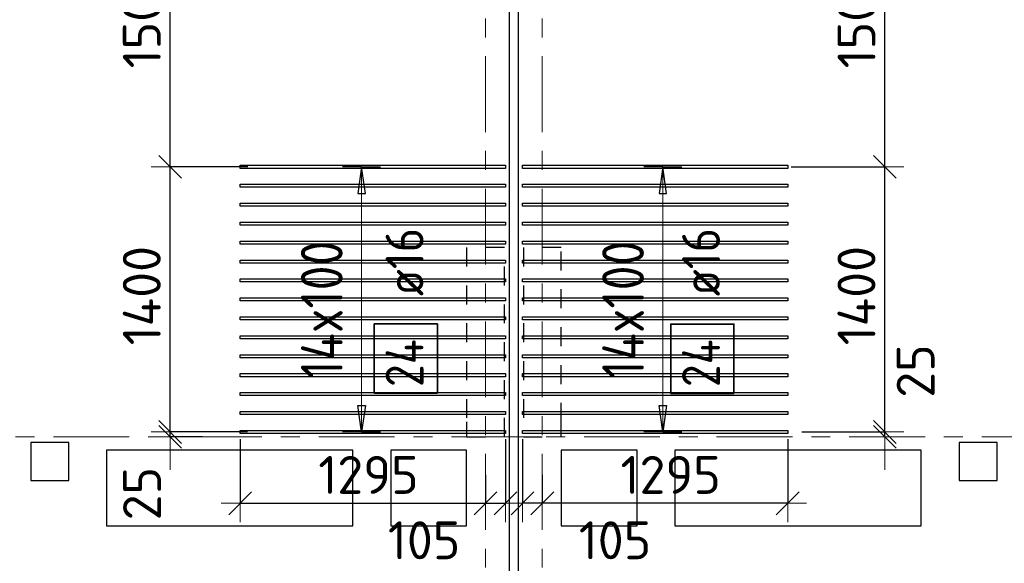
# Model space of a CAD drawing. Header units: metres. Extents: x -38 to 97, y -15 to 21.
# Tile 33 of 256: x 30.09 to 35.29, y 8.33 to 11.2. Entities that reach past the tile are written whole.
import ezdxf

# ---------------------------------------------------------------- set-up
doc = ezdxf.new("R2010")
doc.units = ezdxf.units.M
doc.header["$PDMODE"] = 65
for name, pattern in [('______11', [0.5, 0.4, -0.05, 0, -0.05]), ('______2', [0.0405, 0.03, -0.0105]), ('______5', [1.1, 0.8, -0.1, 0.1, -0.1])]:
    doc.linetypes.add(name, pattern=pattern)
for name, color, linetype, lineweight in [('XR$2$Осевая линия (1)', 7, '______5', 13), ('XR$6$Перекрытие (1)', 7, 'Continuous', 35), ('XR$6$Размерная линия (1)', 7, 'Continuous', 13)]:
    doc.layers.add(name, color=color, linetype=linetype, lineweight=lineweight)
doc.layers.add('XR$6$Арм.стержн.Доп. Арм верхн.зоны Х', color=7, linetype='Continuous', lineweight=35, true_color=0x8c8cff)
doc.layers.add('XR$7$Стена_ бетон несущ.', color=7, linetype='Continuous', lineweight=70, true_color=0xb4b496)
doc.styles.add('ISOCPEUR', font='txt')
doc.dimstyles.new('DIMSTYLE_3', dxfattribs={"dimtxt": 0.2, "dimasz": 0.2, "dimexe": 0, "dimexo": 0, "dimgap": 0.1, "dimtad": 2, "dimdec": 0, "dimlfac": 1000, "dimrnd": 5, "dimzin": 12, "dimdsep": 46, "dimtxsty": 'ISOCPEUR', "dimblk1": 'ALL_ML_STRICH', "dimblk2": 'ALL_ML_STRICH', "dimsah": 1, "dimcen": 0, "dimclrd": 7, "dimclre": 256, "dimclrt": 7, "dimadec": 0, "dimazin": 0, "dimtfac": 1, "dimtdec": 0, "dimtix": 1, "dimtmove": 2, "dimatfit": 3, "dimfxl": 0, "dimtzin": 0, "dimlwd": 0, "dimlwe": -3, "dimarcsym": 0})
doc.dimstyles.new('DIMSTYLE_36', dxfattribs={"dimtxt": 0.2, "dimasz": 0.2, "dimexe": 0, "dimexo": 0, "dimgap": 0.1, "dimtad": 2, "dimdec": 0, "dimlfac": 1000, "dimrnd": 5, "dimzin": 12, "dimdsep": 46, "dimtxsty": 'ISOCPEUR', "dimblk1": 'ALL_ML_STRICH', "dimblk2": 'ALL_ML_STRICH', "dimsah": 1, "dimcen": 0, "dimclrd": 7, "dimclre": 256, "dimclrt": 7, "dimadec": 0, "dimazin": 0, "dimtfac": 1, "dimtdec": 0, "dimtix": 1, "dimtmove": 2, "dimatfit": 3, "dimfxl": 0, "dimtvp": 1.2, "dimtzin": 0, "dimlwd": 0, "dimlwe": -3, "dimarcsym": 0})
doc.dimstyles.new('DIMSTYLE_37', dxfattribs={"dimtxt": 0.2, "dimasz": 0.2, "dimexe": 0, "dimexo": 0, "dimgap": 0.1, "dimtad": 0, "dimdec": 0, "dimlfac": 1000, "dimrnd": 5, "dimzin": 12, "dimdsep": 46, "dimtxsty": 'ISOCPEUR', "dimblk1": 'ALL_ML_STRICH', "dimblk2": 'ALL_ML_STRICH', "dimsah": 1, "dimcen": 0, "dimclrd": 7, "dimclre": 256, "dimclrt": 7, "dimadec": 0, "dimazin": 0, "dimtfac": 1, "dimtdec": 0, "dimtix": 1, "dimtmove": 2, "dimatfit": 3, "dimfxl": 0, "dimtvp": 1.2, "dimtzin": 0, "dimlwd": 0, "dimlwe": -3, "dimarcsym": 0})

# ---------------------------------------------------------------- blocks, each defined once
blk = doc.blocks.new('ALL_ML_STRICH')
at = {"color": 0, "linetype": 'ByBlock', "lineweight": -2}
for p, q in [((-0.3, -0.3), (0.3, 0.3)), ((0, -0.5), (0, 0.5)), ((-1, 0), (0.5, 0))]:
    blk.add_line(p, q, dxfattribs=at)
blk = doc.blocks.new('*D975')
at = {"layer": 'DEFPOINTS', "color": 7, "linetype": 'Continuous', "lineweight": 13, "transparency": 33554687}
for p in [(31.255, 9.0083), (32.55, 8.8195), (31.255, 8.6495)]:
    blk.add_point(p, dxfattribs=at)
at = {"layer": 'XR$6$Размерная линия (1)', "color": 9, "linetype": 'Continuous', "lineweight": -2, "true_color": 0xc7c7c7, "transparency": 33554687}
for p, q in [((31.255, 8.9883), (31.255, 8.6495)), ((32.55, 8.7995), (32.55, 8.6495))]:
    blk.add_line(p, q, dxfattribs=at)
at = {"layer": 'XR$6$Размерная линия (1)', "color": 7, "linetype": 'Continuous', "lineweight": -2, "transparency": 33554687}
blk.add_line((31.255, 8.6495), (32.55, 8.6495), dxfattribs=at)
at = {"layer": 'XR$6$Размерная линия (1)', "color": 7, "linetype": 'Continuous', "lineweight": 13, "transparency": 33554687, "xscale": 0.2, "yscale": 0.2, "zscale": 0.2, "rotation": 180}
blk.add_blockref('ALL_ML_STRICH', (31.255, 8.6495), dxfattribs=at)
at = {"layer": 'XR$6$Размерная линия (1)', "color": 7, "linetype": 'Continuous', "lineweight": 13, "transparency": 33554687, "xscale": 0.2, "yscale": 0.2, "zscale": 0.2}
blk.add_blockref('ALL_ML_STRICH', (32.55, 8.6495), dxfattribs=at)
at = {"layer": 'XR$6$Размерная линия (1)', "color": 7, "linetype": 'Continuous', "lineweight": 13, "transparency": 33554687, "insert": (31.9325, 8.7995), "char_height": 0.2, "width": 0.8, "attachment_point": 5, "style": 'ISOCPEUR'}
blk.add_mtext('\\A1;{1295}', dxfattribs=at)
blk = doc.blocks.new('*D976')
at = {"layer": 'DEFPOINTS', "color": 7, "linetype": 'Continuous', "lineweight": 13, "transparency": 33554687}
for p in [(32.655, 9.0083), (32.55, 8.8195), (32.55, 8.6495)]:
    blk.add_point(p, dxfattribs=at)
at = {"layer": 'XR$6$Размерная линия (1)', "color": 9, "linetype": 'Continuous', "lineweight": -2, "true_color": 0xc7c7c7, "transparency": 33554687}
for p, q in [((32.655, 8.9883), (32.655, 8.6495)), ((32.55, 8.7995), (32.55, 8.6495))]:
    blk.add_line(p, q, dxfattribs=at)
at = {"layer": 'XR$6$Размерная линия (1)', "color": 7, "linetype": 'Continuous', "lineweight": -2, "transparency": 33554687}
blk.add_line((32.55, 8.6495), (32.655, 8.6495), dxfattribs=at)
at = {"layer": 'XR$6$Размерная линия (1)', "color": 7, "linetype": 'Continuous', "lineweight": 13, "transparency": 33554687, "xscale": 0.2, "yscale": 0.2, "zscale": 0.2, "rotation": 180}
blk.add_blockref('ALL_ML_STRICH', (32.55, 8.6495), dxfattribs=at)
at = {"layer": 'XR$6$Размерная линия (1)', "color": 7, "linetype": 'Continuous', "lineweight": 13, "transparency": 33554687, "xscale": 0.2, "yscale": 0.2, "zscale": 0.2}
blk.add_blockref('ALL_ML_STRICH', (32.655, 8.6495), dxfattribs=at)
at = {"layer": 'XR$6$Размерная линия (1)', "color": 7, "linetype": 'Continuous', "lineweight": 13, "transparency": 33554687, "insert": (32.2262, 8.4543), "char_height": 0.2, "width": 0.6, "attachment_point": 5, "style": 'ISOCPEUR'}
blk.add_mtext('\\A1;{105}', dxfattribs=at)
blk = doc.blocks.new('*D998')
at = {"layer": 'DEFPOINTS', "color": 7, "linetype": 'Continuous', "lineweight": 13, "transparency": 33554687}
for p in [(34.145, 9.0083), (32.85, 8.8195), (34.145, 8.6495)]:
    blk.add_point(p, dxfattribs=at)
at = {"layer": 'XR$6$Размерная линия (1)', "color": 9, "linetype": 'Continuous', "lineweight": -2, "true_color": 0xc7c7c7, "transparency": 33554687}
for p, q in [((34.145, 8.9883), (34.145, 8.6495)), ((32.85, 8.7995), (32.85, 8.6495))]:
    blk.add_line(p, q, dxfattribs=at)
at = {"layer": 'XR$6$Размерная линия (1)', "color": 7, "linetype": 'Continuous', "lineweight": -2, "transparency": 33554687}
blk.add_line((34.145, 8.6495), (32.85, 8.6495), dxfattribs=at)
at = {"layer": 'XR$6$Размерная линия (1)', "color": 7, "linetype": 'Continuous', "lineweight": 13, "transparency": 33554687, "xscale": 0.2, "yscale": 0.2, "zscale": 0.2}
for p, rotation in [((32.85, 8.6495), 180), ((34.145, 8.6495), 360)]:
    blk.add_blockref('ALL_ML_STRICH', p, dxfattribs=dict(at, rotation=rotation))
at = {"layer": 'XR$6$Размерная линия (1)', "color": 7, "linetype": 'Continuous', "lineweight": 13, "transparency": 33554687, "insert": (33.5275, 8.7995), "char_height": 0.2, "width": 0.8, "attachment_point": 5, "style": 'ISOCPEUR'}
blk.add_mtext('\\A1;{1295}', dxfattribs=at)
blk = doc.blocks.new('*D999')
at = {"layer": 'DEFPOINTS', "color": 7, "linetype": 'Continuous', "lineweight": 13, "transparency": 33554687}
for p in [(32.745, 9.0083), (32.85, 8.8195), (32.85, 8.6495)]:
    blk.add_point(p, dxfattribs=at)
at = {"layer": 'XR$6$Размерная линия (1)', "color": 9, "linetype": 'Continuous', "lineweight": -2, "true_color": 0xc7c7c7, "transparency": 33554687}
for p, q in [((32.745, 8.9883), (32.745, 8.6495)), ((32.85, 8.7995), (32.85, 8.6495))]:
    blk.add_line(p, q, dxfattribs=at)
at = {"layer": 'XR$6$Размерная линия (1)', "color": 7, "linetype": 'Continuous', "lineweight": -2, "transparency": 33554687}
blk.add_line((32.85, 8.6495), (32.745, 8.6495), dxfattribs=at)
at = {"layer": 'XR$6$Размерная линия (1)', "color": 7, "linetype": 'Continuous', "lineweight": 13, "transparency": 33554687, "xscale": 0.2, "yscale": 0.2, "zscale": 0.2}
for p, rotation in [((32.745, 8.6495), 180), ((32.85, 8.6495), 360)]:
    blk.add_blockref('ALL_ML_STRICH', p, dxfattribs=dict(at, rotation=rotation))
at = {"layer": 'XR$6$Размерная линия (1)', "color": 7, "linetype": 'Continuous', "lineweight": 13, "transparency": 33554687, "insert": (33.2338, 8.4543), "char_height": 0.2, "width": 0.6, "attachment_point": 5, "style": 'ISOCPEUR'}
blk.add_mtext('\\A1;{105}', dxfattribs=at)
blk = doc.blocks.new('*D1104')
at = {"layer": 'DEFPOINTS', "color": 7, "linetype": 'Continuous', "lineweight": 13, "transparency": 33554687}
for p in [(30.8857, 9), (31.0772, 9), (31.3139, 9.0262)]:
    blk.add_point(p, dxfattribs=at)
at = {"layer": 'XR$6$Размерная линия (1)', "color": 9, "linetype": 'Continuous', "lineweight": -2, "true_color": 0xc7c7c7, "transparency": 33554687}
for p, q in [((31.2939, 9.0262), (30.8857, 9.0262)), ((31.0572, 9), (30.8857, 9))]:
    blk.add_line(p, q, dxfattribs=at)
at = {"layer": 'XR$6$Размерная линия (1)', "color": 7, "linetype": 'Continuous', "lineweight": -2, "transparency": 33554687}
blk.add_line((30.8857, 9), (30.8857, 9.0262), dxfattribs=at)
at = {"layer": 'XR$6$Размерная линия (1)', "color": 7, "linetype": 'Continuous', "lineweight": 13, "transparency": 33554687, "xscale": 0.2, "yscale": 0.2, "zscale": 0.2}
for p, rotation in [((30.8857, 9), 270), ((30.8857, 9.0262), 90)]:
    blk.add_blockref('ALL_ML_STRICH', p, dxfattribs=dict(at, rotation=rotation))
at = {"layer": 'XR$6$Размерная линия (1)', "color": 7, "linetype": 'Continuous', "lineweight": 13, "transparency": 33554687, "insert": (30.7372, 8.7006), "char_height": 0.2, "width": 0.4, "attachment_point": 5, "rotation": 90, "style": 'ISOCPEUR'}
blk.add_mtext('\\A1;{25}', dxfattribs=at)
blk = doc.blocks.new('*D1105')
at = {"layer": 'DEFPOINTS', "color": 7, "linetype": 'Continuous', "lineweight": 13, "transparency": 33554687}
for p in [(31.3153, 10.4262), (30.8857, 9.0262), (31.3139, 9.0262)]:
    blk.add_point(p, dxfattribs=at)
at = {"layer": 'XR$6$Размерная линия (1)', "color": 9, "linetype": 'Continuous', "lineweight": -2, "true_color": 0xc7c7c7, "transparency": 33554687}
for p, q in [((31.2953, 10.4262), (30.8857, 10.4262)), ((31.2939, 9.0262), (30.8857, 9.0262))]:
    blk.add_line(p, q, dxfattribs=at)
at = {"layer": 'XR$6$Размерная линия (1)', "color": 7, "linetype": 'Continuous', "lineweight": -2, "transparency": 33554687}
blk.add_line((30.8857, 9.0262), (30.8857, 10.4262), dxfattribs=at)
at = {"layer": 'XR$6$Размерная линия (1)', "color": 7, "linetype": 'Continuous', "lineweight": 13, "transparency": 33554687, "xscale": 0.2, "yscale": 0.2, "zscale": 0.2}
for p, rotation in [((30.8857, 10.4262), 90), ((30.8857, 9.0262), 270)]:
    blk.add_blockref('ALL_ML_STRICH', p, dxfattribs=dict(at, rotation=rotation))
at = {"layer": 'XR$6$Размерная линия (1)', "color": 7, "linetype": 'Continuous', "lineweight": 13, "transparency": 33554687, "insert": (30.7357, 9.7462), "char_height": 0.2, "width": 0.8, "attachment_point": 5, "rotation": 90, "style": 'ISOCPEUR'}
blk.add_mtext('\\A1;{1400}', dxfattribs=at)
blk = doc.blocks.new('*D1106')
at = {"layer": 'DEFPOINTS', "color": 7, "linetype": 'Continuous', "lineweight": 13, "transparency": 33554687}
for p in [(31.3429, 11.9262), (30.8857, 10.4262), (31.3153, 10.4262)]:
    blk.add_point(p, dxfattribs=at)
at = {"layer": 'XR$6$Размерная линия (1)', "color": 9, "linetype": 'Continuous', "lineweight": -2, "true_color": 0xc7c7c7, "transparency": 33554687}
for p, q in [((31.3229, 11.9262), (30.8857, 11.9262)), ((31.2953, 10.4262), (30.8857, 10.4262))]:
    blk.add_line(p, q, dxfattribs=at)
at = {"layer": 'XR$6$Размерная линия (1)', "color": 7, "linetype": 'Continuous', "lineweight": -2, "transparency": 33554687}
blk.add_line((30.8857, 10.4262), (30.8857, 11.9262), dxfattribs=at)
at = {"layer": 'XR$6$Размерная линия (1)', "color": 7, "linetype": 'Continuous', "lineweight": 13, "transparency": 33554687, "xscale": 0.2, "yscale": 0.2, "zscale": 0.2}
for p, rotation in [((30.8857, 11.9262), 90), ((30.8857, 10.4262), 270)]:
    blk.add_blockref('ALL_ML_STRICH', p, dxfattribs=dict(at, rotation=rotation))
at = {"layer": 'XR$6$Размерная линия (1)', "color": 7, "linetype": 'Continuous', "lineweight": 13, "transparency": 33554687, "insert": (30.7357, 11.2062), "char_height": 0.2, "width": 0.8, "attachment_point": 5, "rotation": 90, "style": 'ISOCPEUR'}
blk.add_mtext('\\A1;{1500}', dxfattribs=at)
blk = doc.blocks.new('*D1301')
at = {"layer": 'DEFPOINTS', "color": 7, "linetype": 'Continuous', "lineweight": 13, "transparency": 33554687}
for p in [(34.1205, 9.0262), (34.6581, 9), (34.7202, 9)]:
    blk.add_point(p, dxfattribs=at)
at = {"layer": 'XR$6$Размерная линия (1)', "color": 9, "linetype": 'Continuous', "lineweight": -2, "true_color": 0xc7c7c7, "transparency": 33554687}
for p, q in [((34.2205, 9.0262), (34.6581, 9.0262)), ((34.6581, 9), (34.6581, 9))]:
    blk.add_line(p, q, dxfattribs=at)
at = {"layer": 'XR$6$Размерная линия (1)', "color": 7, "linetype": 'Continuous', "lineweight": -2, "transparency": 33554687}
blk.add_line((34.6581, 9), (34.6581, 9.0262), dxfattribs=at)
at = {"layer": 'XR$6$Размерная линия (1)', "color": 7, "linetype": 'Continuous', "lineweight": 13, "transparency": 33554687, "xscale": 0.2, "yscale": 0.2, "zscale": 0.2}
for p, rotation in [((34.6581, 9), 270), ((34.6581, 9.0262), 90)]:
    blk.add_blockref('ALL_ML_STRICH', p, dxfattribs=dict(at, rotation=rotation))
at = {"layer": 'XR$6$Размерная линия (1)', "color": 7, "linetype": 'Continuous', "lineweight": 13, "transparency": 33554687, "insert": (34.8204, 9.3481), "char_height": 0.2, "width": 0.4, "attachment_point": 5, "rotation": 90, "style": 'ISOCPEUR'}
blk.add_mtext('\\A1;{25}', dxfattribs=at)
blk = doc.blocks.new('*D1302')
at = {"layer": 'DEFPOINTS', "color": 7, "linetype": 'Continuous', "lineweight": 13, "transparency": 33554687}
for p in [(34.0627, 10.4262), (34.1205, 9.0262), (34.6581, 9.0262)]:
    blk.add_point(p, dxfattribs=at)
at = {"layer": 'XR$6$Размерная линия (1)', "color": 9, "linetype": 'Continuous', "lineweight": -2, "true_color": 0xc7c7c7, "transparency": 33554687}
for p, q in [((34.1627, 10.4262), (34.6581, 10.4262)), ((34.2205, 9.0262), (34.6581, 9.0262))]:
    blk.add_line(p, q, dxfattribs=at)
at = {"layer": 'XR$6$Размерная линия (1)', "color": 7, "linetype": 'Continuous', "lineweight": -2, "transparency": 33554687}
blk.add_line((34.6581, 9.0262), (34.6581, 10.4262), dxfattribs=at)
at = {"layer": 'XR$6$Размерная линия (1)', "color": 7, "linetype": 'Continuous', "lineweight": 13, "transparency": 33554687, "xscale": 0.2, "yscale": 0.2, "zscale": 0.2}
for p, rotation in [((34.6581, 10.4262), 90), ((34.6581, 9.0262), 270)]:
    blk.add_blockref('ALL_ML_STRICH', p, dxfattribs=dict(at, rotation=rotation))
at = {"layer": 'XR$6$Размерная линия (1)', "color": 7, "linetype": 'Continuous', "lineweight": 13, "transparency": 33554687, "insert": (34.5081, 9.7462), "char_height": 0.2, "width": 0.8, "attachment_point": 5, "rotation": 90, "style": 'ISOCPEUR'}
blk.add_mtext('\\A1;{1400}', dxfattribs=at)
blk = doc.blocks.new('*D1303')
at = {"layer": 'DEFPOINTS', "color": 7, "linetype": 'Continuous', "lineweight": 13, "transparency": 33554687}
for p in [(34.0235, 11.9262), (34.0627, 10.4262), (34.6581, 10.4262)]:
    blk.add_point(p, dxfattribs=at)
at = {"layer": 'XR$6$Размерная линия (1)', "color": 9, "linetype": 'Continuous', "lineweight": -2, "true_color": 0xc7c7c7, "transparency": 33554687}
for p, q in [((34.1235, 11.9262), (34.6581, 11.9262)), ((34.1627, 10.4262), (34.6581, 10.4262))]:
    blk.add_line(p, q, dxfattribs=at)
at = {"layer": 'XR$6$Размерная линия (1)', "color": 7, "linetype": 'Continuous', "lineweight": -2, "transparency": 33554687}
blk.add_line((34.6581, 10.4262), (34.6581, 11.9262), dxfattribs=at)
at = {"layer": 'XR$6$Размерная линия (1)', "color": 7, "linetype": 'Continuous', "lineweight": 13, "transparency": 33554687, "xscale": 0.2, "yscale": 0.2, "zscale": 0.2}
for p, rotation in [((34.6581, 11.9262), 90), ((34.6581, 10.4262), 270)]:
    blk.add_blockref('ALL_ML_STRICH', p, dxfattribs=dict(at, rotation=rotation))
at = {"layer": 'XR$6$Размерная линия (1)', "color": 7, "linetype": 'Continuous', "lineweight": 13, "transparency": 33554687, "insert": (34.5081, 11.2062), "char_height": 0.2, "width": 0.8, "attachment_point": 5, "rotation": 90, "style": 'ISOCPEUR'}
blk.add_mtext('\\A1;{1500}', dxfattribs=at)

msp = doc.modelspace()

# ---------------------------------------------------------------- linework, layer by layer
at = {"layer": 'XR$2$Осевая линия (1)', "color": 253, "linetype": '______11', "lineweight": 13, "true_color": 0xa0a0a0, "transparency": 33554687}
for p, q in [((32.55, -3.39), (32.55, 19.78)), ((32.85, -3.39), (32.85, 19.78)), ((-2.63, 9), (62.6, 9))]:
    msp.add_line(p, q, dxfattribs=at)
at = {"layer": 'XR$6$Арм.стержн.Доп. Арм верхн.зоны Х', "color": 253, "linetype": 'Continuous', "lineweight": -3, "true_color": 0xa0a0a0, "transparency": 33554687}
for p, q in [((31.896, 10.4262), (31.796, 10.4262)), ((31.896, 10.4262), (31.996, 10.4262)), ((33.4862, 10.4262), (33.3862, 10.4262)), ((33.4862, 10.4262), (33.5862, 10.4262)), ((31.896, 9.0262), (31.796, 9.0262)), ((31.896, 9.0262), (31.996, 9.0262)), ((33.4862, 9.0262), (33.3862, 9.0262)), ((33.4862, 9.0262), (33.5862, 9.0262))]:
    msp.add_line(p, q, dxfattribs=at)
at = {"layer": 'XR$6$Арм.стержн.Доп. Арм верхн.зоны Х', "color": 7, "linetype": 'Continuous', "lineweight": 25, "transparency": 33554687}
for p, q in [((31.896, 10.4262), (31.876, 10.2862)), ((31.916, 10.2862), (31.896, 10.4262)), ((33.4862, 10.4262), (33.4662, 10.2862)), ((33.5062, 10.2862), (33.4862, 10.4262)), ((31.876, 10.2862), (31.916, 10.2862)), ((33.4662, 10.2862), (33.5062, 10.2862)), ((31.896, 9.0262), (31.876, 9.1662)), ((31.876, 9.1662), (31.916, 9.1662)), ((31.916, 9.1662), (31.896, 9.0262)), ((33.4862, 9.0262), (33.4662, 9.1662)), ((33.4662, 9.1662), (33.5062, 9.1662)), ((33.5062, 9.1662), (33.4862, 9.0262))]:
    msp.add_line(p, q, dxfattribs=at)
at = {"layer": 'XR$6$Арм.стержн.Доп. Арм верхн.зоны Х', "color": 7, "linetype": 'Continuous', "lineweight": 13, "transparency": 33554687}
for p, q in [((31.896, 10.4262), (31.896, 10.4262)), ((31.896, 9.0262), (31.896, 10.4262)), ((33.4862, 10.4262), (33.4862, 10.4262)), ((33.4862, 9.0262), (33.4862, 10.4262)), ((31.896, 9.0262), (31.896, 9.0262)), ((33.4862, 9.0262), (33.4862, 9.0262))]:
    msp.add_line(p, q, dxfattribs=at)
at = {"layer": 'XR$6$Арм.стержн.Доп. Арм верхн.зоны Х', "color": 7, "linetype": 'Continuous', "lineweight": 25, "transparency": 33554687}
for points in [[(32.655, 10.4182), (31.255, 10.4182), (31.255, 10.4342), (32.655, 10.4342), (32.655, 10.4182)], [(32.745, 10.4342), (34.145, 10.4342), (34.145, 10.4182), (32.745, 10.4182), (32.745, 10.4342)], [(32.655, 10.3182), (31.255, 10.3182), (31.255, 10.3342), (32.655, 10.3342), (32.655, 10.3182)], [(32.745, 10.3342), (34.145, 10.3342), (34.145, 10.3182), (32.745, 10.3182), (32.745, 10.3342)], [(32.655, 10.2182), (31.255, 10.2182), (31.255, 10.2342), (32.655, 10.2342), (32.655, 10.2182)], [(32.745, 10.2342), (34.145, 10.2342), (34.145, 10.2182), (32.745, 10.2182), (32.745, 10.2342)], [(32.655, 10.1182), (31.255, 10.1182), (31.255, 10.1342), (32.655, 10.1342), (32.655, 10.1182)], [(32.745, 10.1342), (34.145, 10.1342), (34.145, 10.1182), (32.745, 10.1182), (32.745, 10.1342)], [(32.655, 10.0182), (31.255, 10.0182), (31.255, 10.0342), (32.655, 10.0342), (32.655, 10.0182)], [(32.745, 10.0342), (34.145, 10.0342), (34.145, 10.0182), (32.745, 10.0182), (32.745, 10.0342)], [(32.655, 9.9182), (31.255, 9.9182), (31.255, 9.9342), (32.655, 9.9342), (32.655, 9.9182)], [(32.745, 9.9342), (34.145, 9.9342), (34.145, 9.9182), (32.745, 9.9182), (32.745, 9.9342)], [(32.655, 9.8182), (31.255, 9.8182), (31.255, 9.8342), (32.655, 9.8342), (32.655, 9.8182)], [(32.745, 9.8342), (34.145, 9.8342), (34.145, 9.8182), (32.745, 9.8182), (32.745, 9.8342)], [(32.655, 9.7182), (31.255, 9.7182), (31.255, 9.7342), (32.655, 9.7342), (32.655, 9.7182)], [(32.745, 9.7342), (34.145, 9.7342), (34.145, 9.7182), (32.745, 9.7182), (32.745, 9.7342)], [(32.655, 9.6182), (31.255, 9.6182), (31.255, 9.6342), (32.655, 9.6342), (32.655, 9.6182)], [(32.745, 9.6342), (34.145, 9.6342), (34.145, 9.6182), (32.745, 9.6182), (32.745, 9.6342)], [(32.655, 9.5182), (31.255, 9.5182), (31.255, 9.5342), (32.655, 9.5342), (32.655, 9.5182)], [(32.745, 9.5342), (34.145, 9.5342), (34.145, 9.5182), (32.745, 9.5182), (32.745, 9.5342)], [(32.655, 9.4182), (31.255, 9.4182), (31.255, 9.4342), (32.655, 9.4342), (32.655, 9.4182)], [(32.745, 9.4342), (34.145, 9.4342), (34.145, 9.4182), (32.745, 9.4182), (32.745, 9.4342)], [(32.655, 9.3182), (31.255, 9.3182), (31.255, 9.3342), (32.655, 9.3342), (32.655, 9.3182)], [(32.745, 9.3342), (34.145, 9.3342), (34.145, 9.3182), (32.745, 9.3182), (32.745, 9.3342)], [(32.655, 9.2182), (31.255, 9.2182), (31.255, 9.2342), (32.655, 9.2342), (32.655, 9.2182)], [(32.745, 9.2342), (34.145, 9.2342), (34.145, 9.2182), (32.745, 9.2182), (32.745, 9.2342)], [(32.655, 9.1182), (31.255, 9.1182), (31.255, 9.1342), (32.655, 9.1342), (32.655, 9.1182)], [(32.745, 9.1342), (34.145, 9.1342), (34.145, 9.1182), (32.745, 9.1182), (32.745, 9.1342)], [(32.655, 9.0182), (31.255, 9.0182), (31.255, 9.0342), (32.655, 9.0342), (32.655, 9.0182)], [(32.745, 9.0342), (34.145, 9.0342), (34.145, 9.0182), (32.745, 9.0182), (32.745, 9.0342)]]:
    msp.add_lwpolyline(points, dxfattribs=at)
at = {"layer": 'XR$6$Арм.стержн.Доп. Арм верхн.зоны Х', "color": 7, "linetype": 'Continuous', "lineweight": 35, "transparency": 33554687}
for points in [[(32.2962, 9.2303), (32.2962, 9.5969), (31.9629, 9.5969), (31.9629, 9.2303), (32.2962, 9.2303)], [(33.8611, 9.2296), (33.8611, 9.5963), (33.5278, 9.5963), (33.5278, 9.2296), (33.8611, 9.2296)]]:
    msp.add_lwpolyline(points, dxfattribs=at)
at = {"layer": 'XR$6$Перекрытие (1)', "color": 7, "linetype": 'Continuous', "lineweight": 25, "transparency": 33554687}
for p, q in [((32.675, 16.6502), (32.675, -0.25)), ((32.725, -0.2498), (32.725, 16.4002)), ((30.15, 8.9702), (30.15, 8.7702)), ((30.35, 8.9702), (30.15, 8.9702)), ((30.35, 8.7702), (30.35, 8.9702)), ((35.05, 8.9702), (35.05, 8.7702)), ((35.25, 8.9702), (35.05, 8.9702)), ((35.25, 8.7702), (35.25, 8.9702)), ((30.55, 8.9302), (30.55, 8.5302)), ((31.85, 8.9302), (30.55, 8.9302)), ((31.85, 8.5302), (31.85, 8.9302)), ((32.0501, 8.9302), (32.0501, 8.5302)), ((32.4501, 8.9302), (32.0501, 8.9302)), ((32.4501, 8.5302), (32.4501, 8.9302)), ((32.95, 8.9302), (32.95, 8.5302)), ((33.35, 8.9302), (32.95, 8.9302)), ((33.35, 8.5302), (33.35, 8.9302)), ((33.55, 8.9302), (33.55, 8.5302)), ((34.85, 8.9302), (33.55, 8.9302)), ((34.85, 8.5302), (34.85, 8.9302)), ((30.15, 8.7702), (30.35, 8.7702)), ((35.05, 8.7702), (35.25, 8.7702)), ((30.55, 8.5302), (31.85, 8.5302)), ((32.0501, 8.5302), (32.4501, 8.5302)), ((32.95, 8.5302), (33.35, 8.5302)), ((33.55, 8.5302), (34.85, 8.5302))]:
    msp.add_line(p, q, dxfattribs=at)
at = {"layer": 'XR$7$Стена_ бетон несущ.', "color": 253, "linetype": '______2', "lineweight": -3, "true_color": 0xa0a0a0, "transparency": 33554687}
for p, q in [((32.45, 10), (32.45, 9.08)), ((32.65, 10), (32.45, 10)), ((32.65, 9), (32.65, 10)), ((32.95, 10), (32.75, 10)), ((32.75, 10), (32.75, 9)), ((32.95, 9.0795), (32.95, 10)), ((32.45, 9.08), (32.45, 9)), ((32.95, 9), (32.95, 9.0795)), ((32.45, 9), (32.65, 9)), ((32.75, 9), (32.95, 9))]:
    msp.add_line(p, q, dxfattribs=at)

# ---------------------------------------------------------------- texts
at = {"layer": 'XR$6$Арм.стержн.Доп. Арм верхн.зоны Х', "color": 7, "linetype": 'Continuous', "lineweight": 13, "transparency": 33554687, "char_height": 0.22, "width": 0.952835, "attachment_point": 7, "rotation": 90, "style": 'ISOCPEUR'}
for insert in [(31.796, 9.3082), (33.3862, 9.3082)]:
    msp.add_mtext('\\W0.87;14x100', dxfattribs=dict(at, insert=insert))
at = {"layer": 'XR$6$Арм.стержн.Доп. Арм верхн.зоны Х', "color": 7, "linetype": 'Continuous', "lineweight": 25, "transparency": 33554687, "char_height": 0.2, "attachment_point": 7, "rotation": 90, "style": 'ISOCPEUR'}
for s, insert, width in [('\\W0.89; ø16 ', (32.2229, 9.6303), 0.749105), ('\\W0.89; ø16 ', (33.7878, 9.6296), 0.749105), ('\\W0.88;24', (32.2229, 9.2636), 0.387995), ('\\W0.88;24', (33.7878, 9.263), 0.387995)]:
    msp.add_mtext(s, dxfattribs=dict(at, insert=insert, width=width))

# ---------------------------------------------------------------- dimensions: what is measured, and where the dimension line sits
at = {"layer": 'XR$6$Размерная линия (1)', "color": 7, "linetype": 'Continuous', "lineweight": 13, "transparency": 33554687}
for base, p1, p2, angle, dimstyle, picture, middle in [((30.8857, 11.9262), (31.2953, 10.4262), (31.3229, 11.9262), 90, 'DIMSTYLE_3', '*D1106', (30.7357, 11.2062)), ((34.6581, 11.9262), (34.1627, 10.4262), (34.1235, 11.9262), 90, 'DIMSTYLE_3', '*D1303', (34.5081, 11.2062)), ((30.8857, 10.4262), (31.2939, 9.0262), (31.2953, 10.4262), 90, 'DIMSTYLE_3', '*D1105', (30.7357, 9.7462)), ((34.6581, 10.4262), (34.2205, 9.0262), (34.1627, 10.4262), 90, 'DIMSTYLE_3', '*D1302', (34.5081, 9.7462)), ((34.6581, 9.0262), (34.6581, 9), (34.2205, 9.0262), 90, 'DIMSTYLE_37', '*D1301', (34.8204, 9.3481)), ((30.8857, 9.0262), (31.0572, 9), (31.2939, 9.0262), 90, 'DIMSTYLE_36', '*D1104', (30.7372, 8.7006)), ((32.745, 8.6495), (32.85, 8.7995), (32.745, 8.9883), 180, 'DIMSTYLE_36', '*D999', (33.2338, 8.4543)), ((32.85, 8.6495), (34.145, 8.9883), (32.85, 8.7995), 180, 'DIMSTYLE_3', '*D998', (33.5275, 8.7995))]:
    dim = msp.add_linear_dim(base=base, p1=p1, p2=p2, angle=angle, dimstyle=dimstyle, override={"dimpost": '<>', "dimclrd": 7, "dimclre": 9, "dimclrt": 7, "dimlwd": 0, "dimlwe": 65533}, dxfattribs=at)
    dim.commit()
    dim.dimension.update_dxf_attribs({"geometry": picture, "text_midpoint": middle, "dimtype": 160})
for base, p1, p2, dimstyle, picture, middle in [((32.55, 8.6495), (31.255, 8.9883), (32.55, 8.7995), 'DIMSTYLE_3', '*D975', (31.9325, 8.7995)), ((32.655, 8.6495), (32.55, 8.7995), (32.655, 8.9883), 'DIMSTYLE_37', '*D976', (32.2262, 8.4543))]:
    dim = msp.add_linear_dim(base=base, p1=p1, p2=p2, dimstyle=dimstyle, override={"dimpost": '<>', "dimclrd": 7, "dimclre": 9, "dimclrt": 7, "dimlwd": 0, "dimlwe": 65533}, dxfattribs=at)
    dim.commit()
    dim.dimension.update_dxf_attribs({"geometry": picture, "text_midpoint": middle, "dimtype": 160})

doc.saveas('drawing.dxf')
